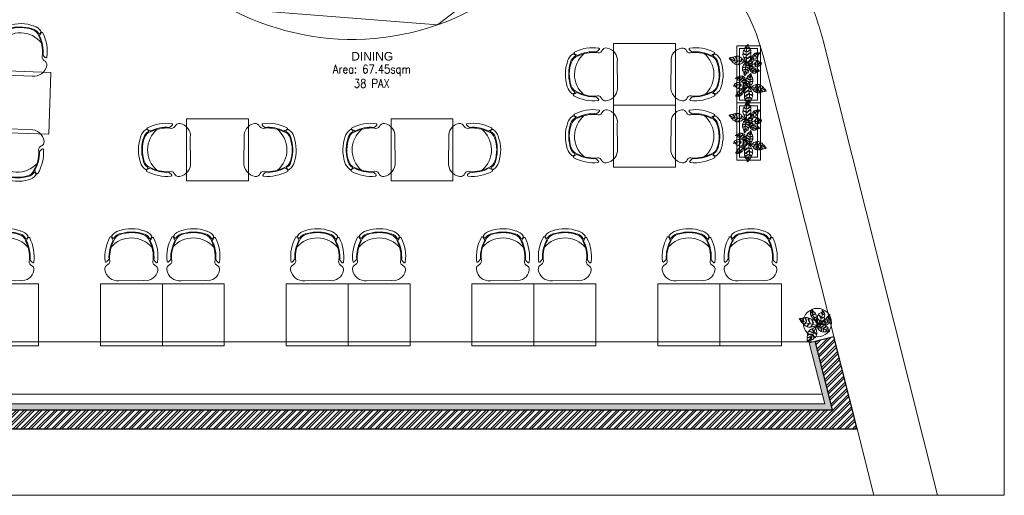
# Model space of a CAD drawing. Header units: millimetres. Extents: x 297264 to 416219, y -77299 to -23696.
# Tile 44 of 187: x 302490 to 312826, y -34256 to -29263. Entities that reach past the tile are written whole.
import ezdxf

# ---------------------------------------------------------------- set-up
doc = ezdxf.new("R2010")
doc.units = ezdxf.units.MM
doc.header["$LTSCALE"] = 2.5
for name, color, linetype, lineweight in [('CKD Equipments', 252, 'Continuous', 0), ('ELEVATION 1', 143, 'Continuous', 18), ('ELEVATION 3', 23, 'Continuous', 13), ('FURNITURES', 30, 'Continuous', 15), ('HATCH LIGHT', 250, 'Continuous', 0), ('HATCH MEDIUM', 251, 'Continuous', 5), ('ROOM TEXT', 7, 'Continuous', 5), ('TEXT', 40, 'Continuous', 0), ('TREES', 55, 'Continuous', 5), ('WALL', 132, 'Continuous', 25)]:
    doc.layers.add(name, color=color, linetype=linetype, lineweight=lineweight)
doc.styles.add('MTEXT', font='romans.shx', dxfattribs={"width": 0.85})
doc.styles.add('RG_3F_TITLE BLOCK_A1$0$A1 TBLOCK LBV$0$Style-arial', font='arial.ttf')

# ---------------------------------------------------------------- blocks, each defined once
blk = doc.blocks.new('04P-CH~1')
blk.add_line((-0.603, 0.6), (-0.326, 0.597))
for centre, radius, start, end in [((-0.612, 0.452), 0.149, 86.4583, 170.8444), ((-0.308, 0.462), 0.136, 9.1324, 97.5079), ((-0.709, 0.467), 0.0508, 170.8444, 251.0023), ((-0.223, 0.474), 0.0508, 290.5941, 10.752), ((-0.303, 0.334), 0.456, 173.9296, 208.6243), ((-0.746, 0.381), 0.01, 46.5664, 168.9611), ((-0.91, 0.207), 0.249, 38.0132, 46.5664), ((-0.749, 0.379), 0.0464, 334.7034, 59.6721), ((-0.312, 0.339), 0.402, 176.9457, 208.3688), ((-0.312, 0.339), 0.395, 177.0537, 208.5232), ((-0.617, 0.335), 0.395, 333.0732, 4.5427), ((-0.616, 0.335), 0.402, 333.2275, 4.6507), ((-0.181, 0.387), 0.0464, 121.9243, 206.893), ((-0.626, 0.33), 0.456, 332.972, 7.6668), ((-0.015, 0.22), 0.249, 135.03, 143.5831), ((-0.184, 0.389), 0.01, 12.6352, 135.03), ((-0.465, 0.421), 0.298, 220.6848, 320.3883), ((-0.693, 0.12), 0.01, 200.826, 338.5326), ((-0.551, 0.063), 0.143, 143.887, 158.5326), ((-0.551, 0.063), 0.137, 154.5721, 162.6985), ((-0.666, 0.118), 0.01, 32.6756, 154.5721), ((-0.565, 0.183), 0.1, 198.8658, 254.7715), ((-0.565, 0.183), 0.11, 212.6756, 265.1902), ((-0.359, 0.185), 0.1, 286.8249, 342.7306), ((-0.359, 0.185), 0.11, 286.8249, 328.9208), ((-0.257, 0.124), 0.01, 27.0243, 148.9208), ((-0.37, 0.066), 0.143, 23.0638, 37.7094), ((-0.37, 0.066), 0.137, 18.8979, 27.0243), ((-0.25, 0.107), 0.01, 324.409, 18.8979), ((-0.229, 0.126), 0.01, 203.0638, 340.7704), ((-0.672, 0.101), 0.01, 162.6985, 217.1873), ((-0.565, 0.183), 0.145, 217.1873, 254.7715), ((-0.466, 0.456), 0.435, 251.649, 289.9474), ((-0.466, 0.457), 0.392, 251.3562, 290.2402), ((-0.575, 0.063), 0.01, 75.1708, 85.1902), ((-0.462, 0.479), 0.421, 254.8305, 288.6631), ((-0.359, 0.185), 0.145, 286.8249, 324.409)]:
    blk.add_arc(centre, radius, start, end)
blk = doc.blocks.new('Table chair 1')
at = {"layer": 'FURNITURES'}
blk.add_lwpolyline([(-325, 325), (-325, -325), (325, -325), (325, 325)], close=True, dxfattribs=at)
at = {"layer": 'FURNITURES', "xscale": 946.5666576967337, "yscale": 946.5666576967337, "zscale": 946.5666576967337, "rotation": 180}
blk.add_blockref('04P-CH~1', (-440, 846), dxfattribs=at)
at = {"layer": 'FURNITURES', "xscale": -946.5666576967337, "yscale": 946.5666576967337, "zscale": 946.5666576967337}
blk.add_blockref('04P-CH~1', (-440, -850), dxfattribs=at)
blk = doc.blocks.new('BİTKİ')
for p, q in [((10455.8, 11251.4), (10459.5, 11253.9)), ((10459.5, 11253.9), (10465.7, 11257.6)), ((10465.7, 11257.6), (10469.1, 11260.2)), ((10469.1, 11260.2), (10473, 11263.8)), ((10473, 11263.8), (10478.4, 11267.5)), ((10478.4, 11267.5), (10482.5, 11270.6))]:
    blk.add_line(p, q)
for points in [[(10454.6, 11252), (10452.2, 11254), (10449.9, 11255.8), (10447.4, 11257.4), (10444.6, 11258.7), (10442.9, 11259.6), (10443, 11260.4), (10444.9, 11261.5), (10446.8, 11261.7), (10448.7, 11261.4), (10448.8, 11262.4), (10447.2, 11262.7), (10444.9, 11262.8), (10442.7, 11261.5), (10440.3, 11261), (10438.6, 11262.1), (10436.7, 11263.2), (10435.2, 11264.5), (10434.1, 11266.1), (10434.8, 11267.3), (10438.4, 11268.5), (10441.3, 11268.6), (10444, 11268.5), (10443.8, 11269.6), (10441.7, 11269.8), (10439.2, 11269.7), (10435.8, 11268.8), (10433.5, 11268.2), (10432.3, 11269), (10431.9, 11270.8), (10431.9, 11272.4), (10432.1, 11274.8), (10434.3, 11275.6), (10436.8, 11275.6), (10437.7, 11276.4), (10436.6, 11276.7), (10434.4, 11276.2), (10432.6, 11275.7), (10432.2, 11276.2), (10432.4, 11278.4), (10430.6, 11280), (10428.9, 11281.3), (10430.9, 11281.8), (10433.2, 11282.3), (10436.1, 11282.7), (10438.4, 11282.2), (10439.1, 11281.1), (10438.1, 11278.6), (10437.7, 11277.1), (10438.7, 11277.1), (10439.5, 11279.2), (10440.1, 11280.8), (10440.5, 11281.9), (10442.4, 11280.5), (10444.2, 11279.2), (10445.7, 11277.9), (10445.6, 11276.4), (10444.4, 11273.2), (10444.4, 11271.7), (10445, 11270.7), (10445.3, 11271.9), (10445.4, 11273.4), (10446.5, 11275.4), (10448.4, 11275.9), (10450.4, 11274.3), (10451.4, 11272.5), (10452.4, 11270.4), (10451.7, 11269.1), (10450.1, 11266.2), (10449, 11264.4), (10449.8, 11264.7), (10451, 11266), (10452.4, 11268), (10453.1, 11268.1), (10453.3, 11267.1), (10453.5, 11264.9), (10453.6, 11262.5), (10454.6, 11252)], [(10454, 11253.4), (10451.3, 11258.7), (10448.3, 11265), (10444.3, 11270.3), (10440.1, 11274.6), (10436.1, 11278.6), (10433.1, 11280.4), (10430.4, 11281)], [(10455.7, 11261.5), (10457.4, 11266.1), (10459.6, 11271.7), (10460.7, 11276.9), (10458.7, 11280.8), (10455, 11285.3), (10451.1, 11289.1)], [(10444.4, 11255.6), (10436, 11254.5), (10431.3, 11255.3), (10424.9, 11255.6), (10420.4, 11257.4), (10415.5, 11259.8)], [(10453.1, 11249.9), (10448, 11244.6), (10443, 11238.5), (10438.2, 11234), (10430.8, 11228.7), (10423.6, 11224.7), (10421, 11223.7)], [(10457.1, 11247.7), (10463.6, 11238.2), (10468.2, 11233.3), (10471.7, 11227.6), (10475.3, 11219.1), (10476.2, 11213.7)]]:
    blk.add_lwpolyline(points)
for points in [[(10446.9, 11291.8), (10449.4, 11291), (10451.7, 11290.2), (10455.1, 11288.9), (10456.3, 11288.4), (10456.6, 11285.7), (10456.3, 11284.3), (10456.8, 11283.6), (10457.2, 11284.3), (10457.6, 11285.7), (10457.4, 11287.1), (10458, 11287.9), (10459.5, 11287.3), (10460.5, 11286), (10462.9, 11283.4), (10462.7, 11282.2), (10461.7, 11280.3), (10460.4, 11278.9), (10460.4, 11278.2), (10461.1, 11278.7), (10463, 11280.4), (10464, 11281.6), (10464.4, 11280.9), (10464.5, 11279.4), (10464.6, 11277.2), (10464.8, 11274.9), (10463.1, 11273.3), (10460.9, 11272.5), (10459.8, 11271.4), (10460.8, 11271.7), (10462.2, 11272.4), (10462.9, 11271.9), (10462.4, 11270.8), (10460.3, 11267.2), (10456.6, 11261.4), (10454.6, 11258.4), (10454.8, 11262.8), (10455, 11267.7), (10453.7, 11271.9), (10455.1, 11273.6), (10456.8, 11272.9), (10458.3, 11270.6), (10458.8, 11270.8), (10458, 11272.7), (10456.4, 11274.2), (10454.5, 11274.5), (10453, 11275.1), (10451.9, 11277), (10451, 11279.2), (10452.8, 11280.1), (10455.4, 11278.7), (10458.4, 11277.8), (10459.5, 11278.1), (10457.6, 11278.9), (10455.4, 11279.7), (10453.7, 11280.8), (10451.9, 11281), (10450.4, 11281), (10449.4, 11282.8), (10448.8, 11284.7), (10448.5, 11285.9), (10450.5, 11285.8), (10453.4, 11284.2), (10455.2, 11283.9), (10454.3, 11284.8), (10451.4, 11286.2), (10450.1, 11286.7), (10448.5, 11286.9), (10449.2, 11288.6), (10449.5, 11289.4)], [(10449.5, 11254.1), (10444.6, 11254.9), (10442.2, 11254.1), (10437.8, 11252.6), (10436.7, 11252.8), (10436, 11253.3), (10435.1, 11254.4), (10434.3, 11254.3), (10435.3, 11252.9), (10435.7, 11251.9), (10434.6, 11251.6), (10433.3, 11251.3), (10431.6, 11250.7), (10429.8, 11251.5), (10428.7, 11252.8), (10427.3, 11254.5), (10425.9, 11255.2), (10426, 11254.1), (10427.1, 11253.3), (10428.5, 11251.8), (10429, 11250.8), (10428.1, 11250.6), (10425.7, 11251.2), (10423.2, 11251.6), (10422.1, 11252.6), (10421.7, 11254.7), (10421.1, 11256.9), (10420.6, 11256), (10421, 11254.6), (10420.4, 11253.3), (10418.6, 11254.5), (10417, 11256.5), (10415.6, 11258.4), (10414.1, 11260.2), (10417.9, 11261), (10419.6, 11260.6), (10420.7, 11260.9), (10421.5, 11259.8), (10421.3, 11258.2), (10422, 11257.3), (10422.1, 11258.7), (10422.3, 11260.4), (10421.9, 11261.3), (10423.3, 11262.1), (10425.2, 11262.8), (10427.5, 11262.8), (10427.7, 11260.3), (10426.8, 11258.1), (10426.1, 11256.5), (10426.8, 11256.1), (10427.6, 11257.6), (10428.5, 11259.3), (10428.9, 11261.4), (10429.4, 11262.5), (10431.1, 11262.6), (10433.2, 11261.8), (10434.3, 11261), (10436.1, 11260.4), (10436.2, 11258.9), (10434.9, 11256.9), (10434.3, 11255.8), (10434.9, 11255.5), (10435.3, 11256.5), (10436.8, 11258.5), (10437.3, 11259.5), (10440.5, 11257.9), (10443.9, 11256.3), (10447.7, 11255)], [(10419.2, 11222.4), (10420.4, 11222.5), (10421.9, 11222.6), (10423.5, 11222.5), (10425.3, 11222.6), (10426.7, 11222.6), (10427.4, 11223.6), (10427.7, 11224.9), (10427.4, 11226.7), (10428.1, 11226.5), (10428.4, 11225), (10427.7, 11223.3), (10428.4, 11222.8), (10429.5, 11222.9), (10431.6, 11223.5), (10433.4, 11223.9), (10435.3, 11224.7), (10435.7, 11226.5), (10436.1, 11228.3), (10435.9, 11230), (10435.6, 11231.4), (10436.3, 11231.9), (10436.7, 11230.1), (10436.9, 11228.6), (10436.7, 11226.9), (10436.6, 11225.9), (10436.8, 11225), (10438, 11225.4), (10441, 11226.4), (10442.7, 11227.6), (10443.9, 11228.9), (10443.6, 11231.9), (10442.4, 11234), (10441.7, 11236.3), (10442.5, 11237.1), (10442.8, 11235.1), (10444, 11233.2), (10444.5, 11231.3), (10444.9, 11229.9), (10445.6, 11229.5), (10446.7, 11230.2), (10447.9, 11231.7), (10449, 11233.7), (10450.5, 11236.2), (10449.9, 11238), (10448.3, 11240.5), (10446.8, 11242.5), (10448.1, 11242.2), (10449.8, 11239.7), (10450.3, 11238.7), (10450.6, 11238.1), (10451.2, 11238.2), (10452, 11240.1), (10452.8, 11242.8), (10453.3, 11244.4), (10453.7, 11246.4), (10454.2, 11247.8), (10455.9, 11250.7), (10453.6, 11251.8), (10450.6, 11253.3), (10448.4, 11253.6), (10446.2, 11253.4), (10444.2, 11253.8), (10441.8, 11252.8), (10439.7, 11251.4), (10436.6, 11249.4), (10437, 11248.6), (10438.8, 11247.7), (10441, 11247.7), (10443.3, 11247.5), (10445.5, 11246.8), (10447, 11245.7), (10446.9, 11245.1), (10446.1, 11244.8), (10444.2, 11246.3), (10441.6, 11246.4), (10439.9, 11246.5), (10437.2, 11247.3), (10435.5, 11248.4), (10433.7, 11246.7), (10431.9, 11245.1), (10430, 11243.5), (10430.2, 11242.6), (10431.4, 11241.9), (10435, 11241.1), (10437.3, 11240.8), (10439.2, 11240.6), (10441.9, 11239.9), (10441.8, 11238.9), (10438.9, 11239.3), (10435.7, 11239.9), (10432.2, 11240.1), (10430.4, 11241), (10429.1, 11242.1), (10428, 11241.9), (10426.1, 11240.1), (10425.2, 11239.3), (10424.3, 11237.7), (10424.5, 11236.9), (10426.2, 11236.9), (10428.5, 11236.1), (10431.6, 11235.5), (10433.3, 11234.7), (10434.2, 11234.1), (10433.7, 11233.6), (10432.1, 11234.1), (10429.6, 11234.8), (10426.9, 11235.5), (10424.7, 11235.5), (10422.9, 11234.4), (10422.5, 11233.4), (10422.4, 11231.7), (10423, 11230.2), (10425.7, 11229.7), (10426.1, 11228.6), (10424.6, 11229.1), (10423, 11229.3), (10421.9, 11229.3), (10421.5, 11227.9), (10420.7, 11226.2), (10420.4, 11225), (10419.3, 11223.8)], [(10483.2, 11271.2), (10483.1, 11270.1), (10482.9, 11269.1), (10481.8, 11267.7), (10480.6, 11266), (10479.7, 11264.6), (10478.6, 11264.2), (10477.5, 11264.8), (10476, 11265.4), (10475.5, 11265), (10476.7, 11264.6), (10478, 11263.9), (10478.8, 11263.1), (10478.8, 11262.4), (10478.2, 11261.2), (10477.7, 11260), (10477.2, 11259.1), (10475.7, 11258.6), (10473.7, 11259.6), (10472, 11260.4), (10470.6, 11261.1), (10470.4, 11260.3), (10472.5, 11259.3), (10474.6, 11258.5), (10475.9, 11258), (10476.6, 11257.7), (10476.5, 11257.3), (10475.2, 11255.9), (10474, 11254.8), (10472.9, 11253.7), (10471.2, 11254.7), (10469.1, 11255.9), (10467.1, 11256.6), (10466.1, 11257.2), (10465.4, 11257.1), (10465.8, 11256.5), (10467.7, 11255.6), (10469.6, 11255), (10471, 11254.1), (10471.9, 11252.8), (10471.1, 11252.4), (10469.7, 11252), (10468.2, 11251.2), (10466.1, 11250.6), (10464.1, 11251.8), (10462.2, 11253.6), (10460.7, 11254.2), (10461, 11253.5), (10462, 11252.7), (10463.5, 11251.7), (10464.3, 11251), (10465.1, 11250.6), (10464.8, 11250.2), (10463.6, 11250), (10461.8, 11249.9), (10460.2, 11250.2), (10458.2, 11250.3), (10456.1, 11250.7), (10455.5, 11252.5), (10455.4, 11254.5), (10455.1, 11256), (10455.4, 11257.4), (10456.4, 11259.1), (10457.5, 11259.9), (10458.2, 11258.9), (10458.9, 11257), (10459.4, 11255.8), (10460, 11255.2), (10460.7, 11256.1), (10460.2, 11257.4), (10458.4, 11259.9), (10457.8, 11261.2), (10457.8, 11262.1), (10458.6, 11263.4), (10459.8, 11264.9), (10460.6, 11265.8), (10461.9, 11265.8), (10462.6, 11264.1), (10462.9, 11261.1), (10463.3, 11259), (10464.3, 11257.9), (10465, 11258), (10464.2, 11259.7), (10463.9, 11261.7), (10463.7, 11263.6), (10463, 11265.6), (10462.5, 11267), (10462.9, 11268), (10464, 11269.3), (10465.2, 11270.1), (10467.8, 11270.6), (10467.6, 11268.8), (10467.8, 11265.1), (10468.3, 11263.2), (10468.7, 11262.1), (10469.4, 11261.4), (10469.7, 11262.3), (10468.9, 11263.9), (10468.6, 11266.4), (10468.9, 11268.3), (10469.1, 11270.6), (10470.2, 11271.6), (10471.7, 11272), (10472.8, 11272.1), (10474, 11271.6), (10473.8, 11269.2), (10473.4, 11267.1), (10473.5, 11265.6), (10474.3, 11265.8), (10474.4, 11267.4), (10474.6, 11268.9), (10474.6, 11271.1), (10475.2, 11271.5), (10476.2, 11271.3), (10478.6, 11270.7), (10480.7, 11271), (10482.6, 11271.2)], [(10477.8, 11211.6), (10478.2, 11213.1), (10478.4, 11214.2), (10478.3, 11215.5), (10477.3, 11216.5), (10476, 11217.8), (10476.5, 11218.2), (10477.6, 11217.3), (10478.4, 11217.2), (10478.6, 11217.7), (10478.6, 11219.3), (10478.7, 11220.6), (10478.3, 11221.6), (10476.6, 11223), (10474.2, 11224.8), (10472.9, 11225.8), (10472.9, 11226.4), (10473.8, 11226.1), (10476.2, 11224.5), (10478.3, 11222.5), (10479.1, 11222.8), (10479.1, 11224.7), (10479.3, 11226.1), (10479.3, 11227.4), (10478.9, 11228.7), (10477.6, 11229.9), (10474.8, 11231), (10472.4, 11231.6), (10469.7, 11232.1), (10469, 11232.8), (10469.8, 11233), (10471.2, 11232.6), (10473.5, 11232.2), (10476.5, 11231.8), (10478.1, 11230.9), (10478.8, 11232.2), (10477.7, 11234.7), (10477.2, 11235.8), (10476.2, 11237), (10474.3, 11239.6), (10471.4, 11239.3), (10469.5, 11238.5), (10466.8, 11237.8), (10465.3, 11238), (10464.3, 11238.3), (10465.1, 11238.6), (10466.8, 11238.5), (10469, 11239.4), (10471.6, 11240.2), (10472.6, 11240.8), (10472, 11241.4), (10469.4, 11242.9), (10466.4, 11244.2), (10464.1, 11244.8), (10461.5, 11244.8), (10460.2, 11245.8), (10456.5, 11250.1), (10456.7, 11246.9), (10456.5, 11243.9), (10456.5, 11238.1), (10456.8, 11237.9), (10458.7, 11237.8), (10461.7, 11239.1), (10463.2, 11238.7), (10462.1, 11238.2), (10459.4, 11236.6), (10456.6, 11236.4), (10455.8, 11235.6), (10455.7, 11235.5), (10455.7, 11234.9), (10455.8, 11232.4), (10455.9, 11230.5), (10456.3, 11229.2), (10457.6, 11229.1), (10459.3, 11230.7), (10461.3, 11232.4), (10463.9, 11234.6), (10465.2, 11235.5), (10465, 11234.9), (10463.5, 11232.8), (10460.7, 11230.3), (10457.9, 11228), (10457.2, 11226.9), (10457.9, 11225.4), (10460, 11223.2), (10461.4, 11221.4), (10462.9, 11220.3), (10463.8, 11222.3), (10464.8, 11226.4), (10466.5, 11229.3), (10467.6, 11231.3), (10468.1, 11230.7), (10466.8, 11228.7), (10465.9, 11226.3), (10465.3, 11223.4), (10464.4, 11221), (10464.8, 11219.3), (10466.6, 11218.1), (10468.7, 11216.8), (10469.8, 11219.2), (10469.9, 11221.7), (10470.6, 11224.7), (10471.6, 11226), (10471.2, 11224), (10470.5, 11220.8), (10470.4, 11217.9), (10469.8, 11216.4), (10472.2, 11214.6), (10474.2, 11213), (10475.5, 11212), (10476.5, 11211.9)]]:
    blk.add_lwpolyline(points, close=True)
for radius, start, end in [(14, 128.4633, 135.7724), (14, 111.8281, 114.76), (19.2, 79.7288, 80.5286), (14, 70.3301, 73.5895), (19.2, 299.1766, 301.4938)]:
    blk.add_arc((10455.1, 11251.8), radius, start, end)
blk = doc.blocks.new('dszv')
at = {"layer": 'HATCH MEDIUM'}
for points in [[(0, 0), (600, 0), (600, 250), (0, 250)], [(30, 30), (570, 30), (570, 220), (30, 220)]]:
    blk.add_lwpolyline(points, close=True, dxfattribs=at)
at = {"layer": 'HATCH MEDIUM', "xscale": 4.078189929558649, "yscale": 4.078189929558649, "zscale": 4.078189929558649}
for p, rotation in [((-62291, -4546), 317.1559511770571), ((62894, 4778), 137.1559511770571)]:
    blk.add_blockref('BİTKİ', p, dxfattribs=dict(at, rotation=rotation))
blk = doc.blocks.new('sdfvx')
at = {"layer": 'TREES'}
for p, q in [((3, 3), (24, -7)), ((24, -7), (57, -26)), ((57, -26), (78, -35)), ((78, -35), (104, -44)), ((104, -44), (136, -59)), ((136, -59), (160, -70))]:
    blk.add_line(p, q, dxfattribs=at)
for points in [[(-1, 39), (-10, 64), (-20, 73), (-39, 89), (-41, 95), (-40, 99), (-37, 106), (-40, 110), (-44, 101), (-47, 97), (-52, 101), (-56, 107), (-64, 113), (-64, 123), (-61, 132), (-57, 142), (-58, 151), (-63, 147), (-63, 140), (-67, 130), (-70, 125), (-73, 129), (-77, 141), (-81, 154), (-80, 161), (-71, 169), (-62, 177), (-68, 177), (-73, 172), (-81, 171), (-80, 183), (-75, 195), (-70, 207), (-66, 218), (-52, 203), (-49, 194), (-45, 190), (-48, 183), (-56, 179), (-58, 174), (-52, 177), (-43, 181), (-40, 185), (-33, 181), (-25, 174), (-19, 163), (-29, 156), (-42, 154), (-51, 153), (-51, 149), (-42, 149), (-32, 149), (-21, 153), (-15, 154), (-10, 146), (-8, 134), (-9, 127), (-7, 117), (-14, 113), (-27, 114), (-33, 114), (-33, 110), (-27, 111), (-14, 109), (-8, 110), (-7, 90), (-6, 71), (-2, 50)], [(165, 149), (168, 136), (170, 123), (174, 104), (174, 97), (163, 89), (155, 86), (153, 83), (158, 82), (165, 84), (171, 89), (176, 88), (178, 80), (174, 72), (168, 54), (163, 51), (151, 51), (141, 54), (138, 52), (142, 50), (155, 45), (163, 44), (161, 41), (154, 36), (144, 30), (134, 23), (122, 26), (113, 35), (105, 37), (109, 33), (116, 28), (116, 24), (109, 23), (87, 23), (50, 26), (32, 27), (53, 37), (76, 49), (92, 66), (103, 64), (104, 55), (98, 42), (100, 40), (106, 48), (109, 60), (106, 69), (104, 78), (110, 88), (118, 98), (127, 92), (127, 76), (131, 60), (135, 56), (134, 67), (132, 79), (133, 90), (129, 98), (125, 105), (131, 114), (138, 122), (142, 127), (147, 117), (147, 100), (150, 91), (152, 97), (151, 114), (150, 122), (147, 129), (157, 130), (161, 131)], [(-226, 96), (-222, 91), (-218, 84), (-214, 77), (-209, 69), (-206, 62), (-199, 62), (-192, 63), (-185, 69), (-184, 66), (-190, 60), (-200, 59), (-200, 55), (-197, 50), (-189, 42), (-182, 35), (-174, 28), (-164, 31), (-155, 34), (-148, 39), (-142, 44), (-138, 42), (-145, 35), (-152, 31), (-160, 27), (-165, 25), (-168, 22), (-163, 17), (-151, 6), (-141, 1), (-132, -1), (-119, 8), (-112, 19), (-104, 29), (-98, 27), (-107, 21), (-112, 10), (-119, 3), (-125, -3), (-125, -7), (-118, -10), (-109, -12), (-97, -12), (-81, -12), (-74, -5), (-67, 9), (-62, 21), (-60, 14), (-67, 0), (-70, -5), (-72, -8), (-70, -10), (-59, -9), (-45, -5), (-36, -3), (-26, 0), (-18, 1), (0, 1), (-1, 14), (-2, 32), (-6, 43), (-13, 53), (-17, 63), (-28, 71), (-39, 78), (-57, 86), (-59, 83), (-59, 72), (-53, 61), (-48, 51), (-45, 38), (-46, 29), (-50, 28), (-53, 31), (-51, 43), (-57, 55), (-61, 64), (-65, 78), (-64, 89), (-76, 93), (-89, 96), (-101, 101), (-105, 98), (-105, 91), (-99, 72), (-94, 61), (-90, 51), (-87, 37), (-91, 35), (-97, 50), (-103, 66), (-111, 82), (-112, 93), (-110, 102), (-114, 106), (-127, 111), (-133, 112), (-142, 113), (-145, 109), (-141, 101), (-139, 89), (-133, 73), (-133, 63), (-133, 58), (-137, 59), (-139, 67), (-142, 80), (-146, 95), (-152, 105), (-161, 110), (-167, 110), (-175, 106), (-180, 99), (-176, 85), (-179, 80), (-181, 89), (-185, 97), (-187, 102), (-195, 100), (-205, 99), (-211, 97), (-219, 99)], [(165, -71), (160, -74), (155, -75), (145, -74), (134, -73), (125, -72), (121, -69), (121, -62), (119, -54), (116, -52), (118, -58), (118, -66), (116, -72), (113, -74), (106, -74), (99, -75), (94, -75), (88, -70), (87, -58), (86, -48), (86, -40), (82, -41), (82, -53), (84, -65), (86, -72), (86, -76), (84, -77), (74, -74), (66, -72), (58, -69), (58, -59), (58, -46), (56, -35), (56, -29), (54, -26), (52, -30), (53, -41), (55, -51), (55, -60), (51, -68), (47, -65), (42, -59), (34, -54), (26, -46), (26, -34), (29, -21), (29, -12), (26, -15), (25, -22), (24, -32), (23, -37), (23, -42), (20, -41), (17, -36), (11, -28), (9, -20), (4, -11), (0, 0), (7, 8), (16, 13), (22, 18), (29, 21), (40, 21), (46, 18), (43, 12), (37, 3), (32, -2), (31, -6), (37, -7), (42, -2), (49, 13), (53, 19), (57, 22), (65, 22), (75, 20), (82, 19), (85, 13), (79, 5), (66, -4), (57, -12), (55, -19), (57, -22), (63, -14), (71, -7), (80, -1), (87, 7), (92, 13), (98, 14), (107, 12), (113, 9), (122, -2), (113, -6), (97, -17), (89, -23), (85, -28), (84, -33), (89, -33), (94, -25), (105, -17), (115, -13), (125, -8), (133, -11), (139, -16), (142, -21), (143, -28), (131, -33), (121, -37), (114, -41), (117, -44), (125, -41), (132, -38), (142, -32), (146, -34), (147, -39), (151, -52), (157, -60), (163, -69)], [(-123, -202), (-115, -200), (-110, -197), (-104, -194), (-102, -187), (-100, -178), (-97, -179), (-98, -186), (-96, -190), (-93, -189), (-86, -185), (-79, -183), (-76, -178), (-74, -166), (-72, -151), (-71, -142), (-68, -141), (-67, -145), (-68, -161), (-72, -176), (-68, -178), (-59, -174), (-53, -171), (-47, -168), (-42, -163), (-39, -153), (-42, -138), (-45, -125), (-50, -111), (-49, -106), (-46, -109), (-44, -117), (-39, -128), (-34, -143), (-34, -153), (-26, -152), (-17, -141), (-14, -136), (-10, -128), (-4, -113), (-12, -100), (-21, -93), (-31, -83), (-34, -75), (-35, -70), (-32, -73), (-28, -81), (-18, -89), (-8, -99), (-2, -102), (-1, -97), (-1, -81), (-3, -64), (-6, -52), (-13, -40), (-12, -31), (-2, -3), (-16, -13), (-30, -19), (-57, -34), (-57, -36), (-52, -46), (-38, -56), (-36, -64), (-42, -60), (-56, -52), (-64, -40), (-70, -38), (-71, -38), (-73, -39), (-85, -46), (-93, -52), (-98, -57), (-96, -63), (-84, -67), (-70, -72), (-54, -78), (-46, -81), (-49, -82), (-63, -81), (-82, -74), (-100, -68), (-107, -67), (-112, -74), (-117, -90), (-121, -101), (-122, -111), (-111, -110), (-89, -103), (-71, -103), (-59, -103), (-60, -107), (-73, -107), (-87, -109), (-102, -113), (-115, -116), (-122, -122), (-123, -133), (-123, -146), (-109, -145), (-97, -139), (-82, -134), (-73, -136), (-84, -139), (-100, -144), (-113, -151), (-122, -153), (-124, -168), (-126, -182), (-127, -190), (-125, -195)]]:
    blk.add_lwpolyline(points, close=True, dxfattribs=at)
for points in [[(-8, 67), (-34, 103), (-43, 126), (-58, 156), (-62, 182), (-63, 210)], [(2, 10), (5, 27), (8, 42), (8, 57), (7, 74), (7, 84), (11, 85), (21, 80), (27, 71), (30, 62), (35, 64), (32, 72), (27, 83), (15, 90), (6, 99), (7, 110), (7, 122), (9, 132), (14, 141), (21, 141), (36, 128), (44, 115), (51, 102), (55, 106), (51, 116), (44, 127), (31, 141), (22, 150), (22, 157), (30, 164), (37, 168), (49, 173), (58, 165), (64, 154), (71, 152), (69, 158), (61, 166), (54, 173), (55, 176), (66, 181), (69, 193), (70, 205), (78, 197), (86, 187), (95, 175), (99, 164), (96, 157), (82, 155), (74, 153), (76, 149), (88, 151), (97, 152), (103, 153), (101, 141), (100, 129), (98, 119), (91, 115), (74, 112), (66, 108), (63, 103), (69, 105), (77, 108), (89, 109), (96, 101), (94, 88), (88, 78), (81, 68), (73, 68), (56, 68), (45, 68), (48, 65), (57, 63), (70, 62), (73, 59), (68, 55), (59, 49), (48, 42), (2, 10)], [(7, 17), (25, 43), (46, 73), (60, 105), (69, 136), (76, 165), (77, 183), (73, 197)], [(-11, 11), (-49, 21), (-90, 28), (-123, 39), (-167, 59), (-204, 82), (-215, 91)], [(49, 30), (74, 34), (106, 39), (133, 47), (145, 67), (157, 95), (164, 123)], [(-11, -12), (-38, -67), (-49, -101), (-65, -132), (-95, -170), (-118, -189)]]:
    blk.add_lwpolyline(points, dxfattribs=at)
for radius, start, end in [(74.1, 67.956, 75.265), (74.1, 51.3208, 54.2527), (74.1, 9.8228, 13.0821), (102, 19.2215, 20.0213), (102, 238.6692, 240.9865)]:
    blk.add_arc((3, 7), radius, start, end, dxfattribs=at)

msp = doc.modelspace()

# ---------------------------------------------------------------- hatches: boundary and pattern name
at = {"layer": 'HATCH LIGHT', "true_color": 0x636466}
h = msp.add_hatch(dxfattribs=at)
h.set_pattern_fill('ANSI32', color=251, scale=6)
h.set_pattern_definition([(45, (233893.35, -46725.026), (-40.411153, 40.411153), []), (45, (233920.29, -46725.026), (-40.411153, 40.411153), [])])
h.paths.add_polyline_path([(311036.2, -32590), (310842.2, -32638.8), (311023.8, -33359.7), (298471.1, -33359.6, -0.0002632), (298456.6, -33559.6), (311280.4, -33559.7)])
h.paths.add_polyline_path([(298885.1, -25157.1), (298685, -25157.1, -0.0119723), (298203.8, -34256), (298404.4, -34256, 0.0119597)])
h.paths.add_polyline_path([(298868.7, -25697.6), (308547.7, -26046.6, 0.0035014), (309041.7, -26800.6), (309209.3, -26691.5), (308659.2, -25850.5), (298874.9, -25497.7, -0.0002625)])
h = msp.add_hatch(dxfattribs=at)
h.set_pattern_fill('ANSI36', color=251, scale=7)
h.set_pattern_definition([(45, (233893.352, -46725.026), (11.786586, 43.2174826), [55.5625, -11.1125, 0, -11.1125])])
h.paths.add_polyline_path([(311023.8, -33359.7), (310842.2, -32638.8), (310779.2, -32654.7), (310940.4, -33294.7), (298734.2, -33294.6), (298741.4, -31044.7), (298623.9, -31044.7, -0.0030446), (298471.1, -33359.6)])

# ---------------------------------------------------------------- linework, layer by layer
at = {"layer": 'CKD Equipments'}
msp.add_lwpolyline([(298744.9, -30944.7), (301376.6, -30944.7), (301500.4, -27512.6), (304389.6, -27597.8), (303849.4, -28219), (304695.2, -29146.4), (306875.1, -29317.7), (308002.6, -28451), (308367.1, -26140.1), (298864.4, -25832), (298744.9, -30944.7)], dxfattribs=at)
at = {"layer": 'ELEVATION 1'}
msp.add_lwpolyline([(298741.4, -31044.7), (298734.2, -33294.6), (310940.4, -33294.7), (310779.2, -32654.7), (310842.2, -32638.8)], dxfattribs=at)
at = {"layer": 'ELEVATION 3'}
msp.add_lwpolyline([(297263.7, -34256), (312826.2, -34256), (312826.2, -25157.1), (297263.7, -25157.1)], close=True, dxfattribs=at)
msp.add_circle((310863.4, -32443.1), 150, dxfattribs=at)
at = {"layer": 'FURNITURES'}
msp.add_line((298736.2, -32644.6), (310818.9, -32644.7), dxfattribs=at)
for points in [[(302688.2, -32685.5), (302688.2, -32035.5), (302038.2, -32035.5), (302038.2, -32685.5)], [(303988.2, -32685.5), (303988.2, -32035.5), (303338.2, -32035.5), (303338.2, -32685.5)], [(304638.2, -32685.5), (304638.2, -32035.5), (303988.2, -32035.5), (303988.2, -32685.5)], [(305938.2, -32685.5), (305938.2, -32035.5), (305288.2, -32035.5), (305288.2, -32685.5)], [(306588.2, -32685.5), (306588.2, -32035.5), (305938.2, -32035.5), (305938.2, -32685.5)], [(307888.2, -32685.5), (307888.2, -32035.5), (307238.2, -32035.5), (307238.2, -32685.5)], [(308538.2, -32685.5), (308538.2, -32035.5), (307888.2, -32035.5), (307888.2, -32685.5)], [(309838.2, -32685.6), (309838.2, -32035.6), (309188.2, -32035.5), (309188.2, -32685.5)], [(310488.2, -32685.6), (310488.2, -32035.6), (309838.2, -32035.6), (309838.2, -32685.6)]]:
    msp.add_lwpolyline(points, close=True, dxfattribs=at)
msp.add_lwpolyline([(298734.5, -33194.6), (310915.2, -33194.7)], dxfattribs=at)
msp.add_arc((305979.9, -26754.5), 2715, 224.57352, 353.93164, dxfattribs=at)
at = {"layer": 'HATCH MEDIUM', "flags": 128}
for points in [[(310923.6, -29481.3, 0.0441149), (310762.9, -29019.3, 0.0526624), (310468.8, -28515.5, -0.0086363), (309209.3, -26691.5, -0.0086363)], [(310293.3, -29640, 0.0441149), (310170.2, -29286.2, 0.053087), (309942.8, -28897.4, -0.0086601), (308667.1, -27049.9, -0.0086601)]]:
    msp.add_lwpolyline(points, format="xyb", dxfattribs=at)
for points in [[(310923.6, -29481.3), (312126.1, -34256)], [(310293.3, -29640), (311036.2, -32590)], [(311280.4, -33559.7), (311455.8, -34256)]]:
    msp.add_lwpolyline(points, dxfattribs=at)
at = {"layer": 'WALL'}
for p, q in [((310842.2, -32638.8), (311036.2, -32590)), ((311023.8, -33359.7), (310842.2, -32638.8)), ((311280.4, -33559.7), (311036.2, -32590)), ((298471.1, -33359.6), (311023.8, -33359.7)), ((298456.6, -33559.6), (311280.4, -33559.7))]:
    msp.add_line(p, q, dxfattribs=at)

# ---------------------------------------------------------------- block references
for p, rotation in [((302481.7, -30129.7), 357.9353210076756), ((309048.1, -29836.3), 269.9995000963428), ((309048.1, -30486.3), 269.9995000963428), ((304566.2, -30629.6), 269.9995000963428), ((306713.1, -30629.6), 269.9995000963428)]:
    msp.add_blockref('Table chair 1', p, dxfattribs=dict(rotation=rotation))
at = {"layer": 'FURNITURES', "xscale": -946.5666576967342, "yscale": 946.5666576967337, "zscale": 946.5666576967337, "rotation": 179.9995000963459}
for p in [(302802.9, -31437), (304102.9, -31437), (304752.9, -31437), (306052.9, -31437), (306702.9, -31437), (308002.9, -31437), (308652.9, -31437), (309952.9, -31437.1), (310602.9, -31437.1)]:
    msp.add_blockref('04P-CH~1', p, dxfattribs=at)
at = {"layer": 'TREES', "rotation": 270}
for p in [(310016.6, -29536.9), (310016.6, -30136.9)]:
    msp.add_blockref('dszv', p, dxfattribs=at)
at = {"layer": 'TREES', "xscale": 0.8164613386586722, "yscale": 0.8164613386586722, "zscale": 0.8164613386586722}
msp.add_blockref('sdfvx', (310858.7, -32480), dxfattribs=at)

# ---------------------------------------------------------------- texts
at = {"layer": 'ROOM TEXT', "insert": (306768.4, -29976.5, 0.2), "char_height": 90, "attachment_point": 9, "style": 'MTEXT'}
msp.add_mtext_dynamic_manual_height_columns('\\A1;\\pxqc;Area: 67.45sqm\\P38 PAX', width=1162.931, gutter_width=1.8, heights=[0], dxfattribs=at)
at = {"layer": 'TEXT', "insert": (306827.4, -29601.6), "char_height": 90, "width": 1274.194, "attachment_point": 3, "style": 'RG_3F_TITLE BLOCK_A1$0$A1 TBLOCK LBV$0$Style-arial'}
msp.add_mtext('\\pxqc;DINING', dxfattribs=at)

doc.saveas('drawing.dxf')
